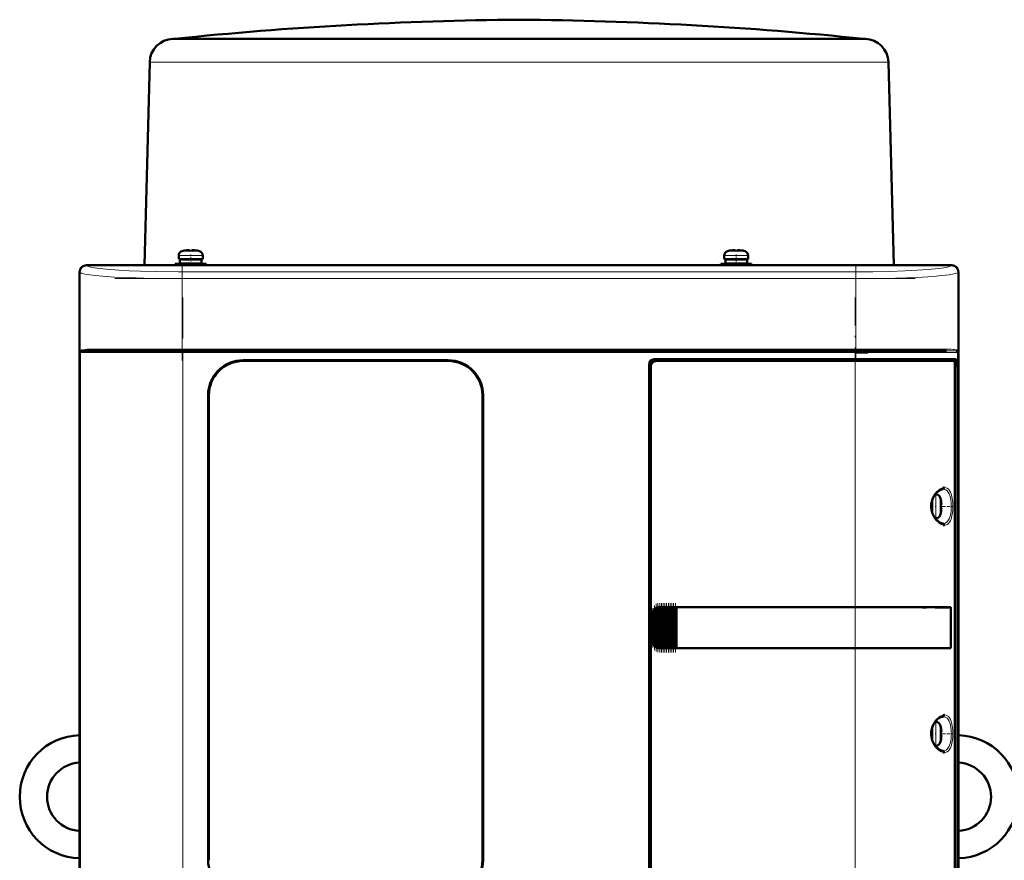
# Model space of a CAD drawing. Extents: x -1976 to 2357, y -1844 to 653.
# Tile 43 of 56: x -249 to 38, y 407 to 653. Entities that reach past the tile are written whole.
import ezdxf

# ---------------------------------------------------------------- set-up
doc = ezdxf.new("R2010")
doc.units = 0
doc.linetypes.add('DASHDOT', pattern=[18.5, 12, -3, 0.5, -3])

msp = doc.modelspace()

# ---------------------------------------------------------------- linework, layer by layer
at = {"color": 7, "lineweight": 50}
for p, q in [((-204.43, 647.42), (-204.64, 647.41)), ((-204.18, 647.44), (-204.43, 647.42)), ((-204.19, 647.41), (-185.8, 647.41)), ((-204.18, 647.44), (-103.43, 647.44)), ((-185.8, 647.41), (-178.16, 647.41)), ((-178.16, 647.41), (-114.99, 647.41)), ((-103.43, 647.44), (-55.14, 647.44)), ((-91.88, 647.41), (-21.07, 647.41)), ((-55.14, 647.44), (-2.69, 647.44)), ((-21.07, 647.41), (-15.81, 647.41)), ((-15.81, 647.41), (-2.68, 647.41)), ((-2.69, 647.44), (-2.44, 647.42)), ((-2.44, 647.42), (-2.23, 647.41)), ((-211.43, 640.6), (-212.98, 581.24)), ((4.56, 640.6), (6.11, 581.24)), ((-201.35, 585.5), (-201.36, 585.51)), ((-200.37, 585.66), (-200.2, 585.67)), ((-199.93, 585.65), (-199.93, 585.5)), ((-198.93, 585.65), (-198.93, 585.5)), ((-197.5, 585.51), (-197.51, 585.5)), ((-41.86, 585.51), (-41.85, 585.5)), ((-40.43, 585.65), (-40.43, 585.5)), ((-39.43, 585.65), (-39.43, 585.5)), ((-38.01, 585.5), (-38, 585.51)), ((-199.43, 581.67), (-203.93, 581.67)), ((-203.93, 581.24), (-203.93, 581.67)), ((-202.93, 582.97), (-202.93, 584.1)), ((-202.93, 582.97), (-199.43, 582.97)), ((-199.43, 582.87), (-202.58, 582.87)), ((-202.58, 582.87), (-202.58, 581.77)), ((-199.43, 581.77), (-202.58, 581.77)), ((-201.43, 582.87), (-201.43, 582.97)), ((-201.43, 581.67), (-201.43, 581.77)), ((-195.93, 582.97), (-199.43, 582.97)), ((-199.43, 582.87), (-196.28, 582.87)), ((-199.43, 581.77), (-196.28, 581.77)), ((-199.43, 581.67), (-194.93, 581.67)), ((-197.43, 582.87), (-197.43, 582.97)), ((-197.43, 581.67), (-197.43, 581.77)), ((-196.28, 582.87), (-196.28, 581.77)), ((-195.93, 584.1), (-195.93, 582.97)), ((-194.93, 581.67), (-194.93, 581.24)), ((-44.43, 581.67), (-39.93, 581.67)), ((-44.43, 581.67), (-44.43, 581.24)), ((-43.43, 584.1), (-43.43, 582.97)), ((-43.43, 582.97), (-39.93, 582.97)), ((-43.08, 582.87), (-39.93, 582.87)), ((-43.08, 581.77), (-43.08, 582.87)), ((-39.93, 581.77), (-43.08, 581.77)), ((-41.93, 582.97), (-41.93, 582.87)), ((-41.93, 581.77), (-41.93, 581.67)), ((-39.93, 582.97), (-36.43, 582.97)), ((-36.78, 582.87), (-39.93, 582.87)), ((-36.78, 581.77), (-39.93, 581.77)), ((-35.43, 581.67), (-39.93, 581.67)), ((-37.93, 582.97), (-37.93, 582.87)), ((-37.93, 581.77), (-37.93, 581.67)), ((-36.78, 581.77), (-36.78, 582.87)), ((-36.43, 582.97), (-36.43, 584.1)), ((-35.43, 581.24), (-35.43, 581.67)), ((-231.93, 571.45), (-231.93, 579.24)), ((-231.91, 579.22), (-231.91, 371.27)), ((-229.93, 581.24), (-224.14, 581.24)), ((23.04, 581.22), (-229.91, 581.22)), ((-224.14, 581.24), (-219.73, 581.24)), ((-224.14, 581.24), (-224.13, 581.22)), ((-219.74, 581.22), (-219.73, 581.24)), ((-219.73, 581.24), (-100.14, 581.24)), ((-100.14, 581.24), (-95.73, 581.24)), ((-100.14, 581.24), (-100.13, 581.22)), ((-95.74, 581.22), (-95.73, 581.24)), ((-95.73, 581.24), (12.86, 581.24)), ((12.86, 581.24), (17.27, 581.24)), ((12.86, 581.24), (12.87, 581.22)), ((17.26, 581.22), (17.27, 581.24)), ((17.27, 581.24), (23.07, 581.24)), ((25.04, 371.27), (25.04, 579.22)), ((25.07, 579.24), (25.07, 571.45)), ((-231.93, 567.04), (-231.93, 571.45)), ((-231.91, 571.44), (-231.93, 571.45)), ((25.07, 571.45), (25.04, 571.44)), ((25.06, 571.45), (25.06, 567.04)), ((-231.93, 567.04), (-231.91, 567.05)), ((-231.93, 479.45), (-231.93, 567.04)), ((25.04, 567.05), (25.07, 567.04)), ((25.07, 567.04), (25.07, 479.45)), ((-201.72, 556.24), (-228.39, 556.24)), ((-5.15, 556.24), (-201.72, 556.24)), ((14.95, 556.24), (-5.15, 556.24)), ((-4.97, 555.74), (-1.43, 555.74)), ((21.53, 556.24), (14.95, 556.24)), ((24.62, 556.25), (24.68, 556.22)), ((24.73, 555.97), (24.68, 555.99)), ((24.73, 555.96), (24.69, 555.99)), ((-184.13, 553.44), (-124.13, 553.44)), ((-124.13, 553.24), (-184.13, 553.24)), ((-63.93, 553.74), (-5.15, 553.74)), ((-5.15, 553.24), (-63.44, 553.24)), ((24.34, 553.74), (-5.15, 553.74)), ((-5.15, 553.24), (23.78, 553.24)), ((24.04, 553.24), (23.79, 553.24)), ((24.04, 553.24), (23.86, 553.2)), ((24.04, 553.74), (24.04, 553.24)), ((24.34, 551.44), (24.34, 553.74)), ((-65.43, 398.24), (-65.43, 552.24)), ((-64.93, 551.75), (-64.93, 398.74)), ((24.02, 398.21), (24.02, 552.27)), ((24.02, 551.44), (24.34, 551.44)), ((24.02, 551.41), (24.14, 551.41)), ((24.34, 551.44), (24.14, 551.41)), ((24.14, 551.41), (24.14, 399.08)), ((-194.33, 407.24), (-194.33, 543.24)), ((-194.13, 543.24), (-194.13, 407.24)), ((-114.13, 407.24), (-114.13, 543.24)), ((-113.93, 543.24), (-113.93, 407.24)), ((17.33, 510.74), (17.33, 512.53)), ((18.25, 514.24), (18.46, 514.24)), ((19.86, 512.67), (19.88, 512.67)), ((17.23, 510.74), (17.23, 512.2)), ((17.23, 510.74), (17.23, 509.28)), ((17.33, 510.74), (17.33, 508.96)), ((20.01, 511.24), (19.86, 511.24)), ((20.01, 510.24), (19.86, 510.24)), ((18.46, 507.24), (18.25, 507.24)), ((19.88, 508.81), (19.86, 508.82)), ((-63.55, 469.62), (-63.55, 480.87)), ((-63.41, 480.95), (-63.26, 481.03)), ((-63.04, 469.36), (-63.04, 481.13)), ((-62.9, 481.17), (-62.75, 481.21)), ((-62.53, 469.25), (-62.53, 481.24)), ((-62.53, 481.24), (-62.39, 481.24)), ((-62.36, 481.24), (-62.43, 481.24)), ((-62.36, 481.24), (-62.39, 481.24)), ((-62.36, 481.24), (-62.24, 481.24)), ((-62.02, 481.24), (-62.24, 481.24)), ((-62.02, 469.24), (-62.02, 481.24)), ((-61.88, 481.24), (-62.02, 481.24)), ((-61.88, 481.24), (-61.81, 481.24)), ((-61.81, 481.24), (-61.73, 481.24)), ((-61.51, 481.24), (-61.73, 481.24)), ((-61.51, 469.24), (-61.51, 481.24)), ((-61.37, 481.24), (-61.51, 481.24)), ((-61.37, 481.24), (-61.3, 481.24)), ((-61.3, 481.24), (-61.22, 481.24)), ((-61, 481.24), (-61.22, 481.24)), ((-61, 469.24), (-61, 481.24)), ((-60.86, 481.24), (-61, 481.24)), ((-60.86, 481.24), (-60.79, 481.24)), ((-60.79, 481.24), (-60.71, 481.24)), ((-60.49, 481.24), (-60.71, 481.24)), ((-60.49, 469.24), (-60.49, 481.24)), ((-60.35, 481.24), (-60.49, 481.24)), ((-60.35, 481.24), (-60.28, 481.24)), ((-60.28, 481.24), (-60.2, 481.24)), ((-59.98, 481.24), (-60.2, 481.24)), ((-59.98, 469.24), (-59.98, 481.24)), ((-59.84, 481.24), (-59.98, 481.24)), ((-59.84, 481.24), (-59.77, 481.24)), ((-59.77, 481.24), (-59.69, 481.24)), ((-59.47, 481.24), (-59.69, 481.24)), ((-59.47, 469.24), (-59.47, 481.24)), ((-59.33, 481.24), (-59.47, 481.24)), ((-59.33, 481.24), (-59.26, 481.24)), ((-59.26, 481.24), (-59.18, 481.24)), ((-58.96, 481.24), (-59.18, 481.24)), ((-58.96, 469.24), (-58.96, 481.24)), ((-58.82, 481.24), (-58.96, 481.24)), ((-58.82, 481.24), (-58.75, 481.24)), ((-58.75, 481.24), (-58.67, 481.24)), ((-58.45, 481.24), (-58.67, 481.24)), ((-58.45, 469.24), (-58.45, 481.24)), ((-58.31, 481.24), (-58.45, 481.24)), ((-58.31, 481.24), (-58.24, 481.24)), ((-58.24, 481.24), (-58.16, 481.24)), ((-57.94, 481.24), (-58.16, 481.24)), ((-57.94, 469.24), (-57.94, 481.24)), ((-57.81, 481.24), (-57.94, 481.24)), ((-57.81, 481.24), (-57.73, 481.24)), ((-57.73, 481.24), (-57.65, 481.24)), ((-57.48, 481.24), (-57.65, 481.24)), ((-57.48, 481.24), (-57.48, 469.24)), ((-57.43, 481.24), (-57.48, 481.24)), ((-57.43, 481.24), (-5.15, 481.24)), ((-57.41, 481.22), (-57.43, 481.24)), ((-57.41, 481.22), (-5.15, 481.22)), ((-57.41, 469.27), (-57.41, 481.22)), ((-57.41, 481.22), (-5.15, 481.22)), ((22.83, 481.24), (-5.15, 481.24)), ((-3.39, 481.22), (-5.1, 481.22)), ((-2.47, 481.22), (-3.06, 481.22)), ((-2.4, 481.22), (-2.47, 481.22)), ((0.59, 481.22), (0.51, 481.22)), ((6.37, 481.22), (0.59, 481.22)), ((22.83, 481.24), (22.53, 481.18)), ((22.79, 469.31), (22.79, 481.17)), ((22.83, 481.24), (22.83, 469.24)), ((-231.93, 475.04), (-231.93, 479.45)), ((-231.91, 479.44), (-231.93, 479.45)), ((-64.43, 471.24), (-64.43, 479.24)), ((-64.06, 470.15), (-64.06, 480.34)), ((-63.92, 480.51), (-63.77, 480.67)), ((25.07, 479.45), (25.04, 479.44)), ((25.06, 479.45), (25.06, 475.04)), ((-231.93, 475.04), (-231.91, 475.05)), ((-231.93, 383.45), (-231.93, 475.04)), ((25.04, 475.05), (25.07, 475.04)), ((25.07, 475.04), (25.07, 383.45)), ((-63.77, 469.82), (-63.92, 469.98)), ((-63.26, 469.45), (-63.41, 469.54)), ((-62.75, 469.28), (-62.9, 469.32)), ((-57.43, 469.24), (-57.41, 469.27)), ((-57.41, 469.27), (-5.15, 469.27)), ((-2.64, 469.27), (-2.47, 469.27)), ((0.29, 469.27), (0.59, 469.27)), ((0.59, 469.27), (1.32, 469.27)), ((3.48, 469.27), (6.37, 469.27)), ((6.37, 469.27), (6.69, 469.27)), ((22.83, 469.24), (22.53, 469.31)), ((-62.39, 469.24), (-62.53, 469.25)), ((-62.36, 469.24), (-62.43, 469.24)), ((-62.39, 469.24), (-62.36, 469.24)), ((-62.36, 469.24), (-62.24, 469.24)), ((-62.02, 469.24), (-62.24, 469.24)), ((-61.88, 469.24), (-62.02, 469.24)), ((-61.88, 469.24), (-61.81, 469.24)), ((-61.81, 469.24), (-61.73, 469.24)), ((-61.51, 469.24), (-61.73, 469.24)), ((-61.37, 469.24), (-61.51, 469.24)), ((-61.37, 469.24), (-61.3, 469.24)), ((-61.3, 469.24), (-61.22, 469.24)), ((-61, 469.24), (-61.22, 469.24)), ((-60.86, 469.24), (-61, 469.24)), ((-60.86, 469.24), (-60.79, 469.24)), ((-60.79, 469.24), (-60.71, 469.24)), ((-60.49, 469.24), (-60.71, 469.24)), ((-60.35, 469.24), (-60.49, 469.24)), ((-60.35, 469.24), (-60.28, 469.24)), ((-60.28, 469.24), (-60.2, 469.24)), ((-59.98, 469.24), (-60.2, 469.24)), ((-59.84, 469.24), (-59.98, 469.24)), ((-59.84, 469.24), (-59.77, 469.24)), ((-59.77, 469.24), (-59.69, 469.24)), ((-59.47, 469.24), (-59.69, 469.24)), ((-59.33, 469.24), (-59.47, 469.24)), ((-59.33, 469.24), (-59.26, 469.24)), ((-59.26, 469.24), (-59.18, 469.24)), ((-58.96, 469.24), (-59.18, 469.24)), ((-58.82, 469.24), (-58.96, 469.24)), ((-58.82, 469.24), (-58.75, 469.24)), ((-58.75, 469.24), (-58.67, 469.24)), ((-58.45, 469.24), (-58.67, 469.24)), ((-58.31, 469.24), (-58.45, 469.24)), ((-58.31, 469.24), (-58.24, 469.24)), ((-58.24, 469.24), (-58.16, 469.24)), ((-57.94, 469.24), (-58.16, 469.24)), ((-57.81, 469.24), (-57.94, 469.24)), ((-57.81, 469.24), (-57.73, 469.24)), ((-57.73, 469.24), (-57.65, 469.24)), ((-57.48, 469.24), (-57.65, 469.24)), ((-57.48, 469.24), (-57.43, 469.24)), ((-5.15, 469.24), (-57.43, 469.24)), ((22.83, 469.24), (-5.15, 469.24)), ((18.25, 447.74), (18.46, 447.74)), ((17.23, 444.24), (17.23, 445.7)), ((17.23, 444.24), (17.23, 442.78)), ((17.33, 446.03), (17.33, 444.24)), ((17.33, 442.46), (17.33, 444.24)), ((19.86, 446.17), (19.88, 446.17)), ((20.01, 444.74), (19.86, 444.74)), ((20.01, 443.74), (19.86, 443.74)), ((18.46, 440.74), (18.25, 440.74)), ((19.88, 442.31), (19.86, 442.32))]:
    msp.add_line(p, q, dxfattribs=at)
at = {"color": 7, "lineweight": 18}
for p, q in [((-204.19, 647.41), (-204.64, 647.41)), ((-93.6, 647.42), (-204.43, 647.42)), ((-55.01, 647.42), (-93.6, 647.42)), ((-91.88, 647.41), (-93.56, 647.41)), ((-2.44, 647.42), (-55.01, 647.42)), ((-2.23, 647.41), (-2.68, 647.41)), ((-211.18, 640.59), (-190.74, 640.59)), ((-190.74, 640.59), (-115.29, 640.59)), ((-91.58, 640.59), (-16.13, 640.59)), ((-16.13, 640.59), (4.31, 640.59)), ((-202, 585.35), (-199.45, 585.35)), ((-199.45, 585.35), (-199.43, 585.35)), ((-199.43, 585.35), (-196.86, 585.35)), ((-39.93, 585.35), (-42.5, 585.35)), ((-39.91, 585.35), (-39.93, 585.35)), ((-37.36, 585.35), (-39.91, 585.35)), ((-199.46, 584.1), (-202.93, 584.1)), ((-199.46, 584.1), (-199.43, 584.1)), ((-199.43, 584.1), (-195.93, 584.1)), ((-39.93, 584.1), (-43.43, 584.1)), ((-39.9, 584.1), (-39.93, 584.1)), ((-36.43, 584.1), (-39.9, 584.1)), ((-231.82, 579.14), (-231.91, 579.22)), ((-231.82, 579.14), (-231.82, 555.74)), ((-229.91, 581.22), (-229.83, 581.13)), ((-4.97, 579.31), (-201.9, 579.31)), ((-201.9, 577.32), (-201.9, 579.31)), ((-4.97, 579.31), (-4.97, 577.32)), ((22.96, 581.13), (23.04, 581.22)), ((25.04, 579.22), (24.95, 579.14)), ((24.95, 555.74), (24.95, 579.14)), ((-201.9, 556.74), (-201.9, 577.32)), ((-4.97, 577.32), (-201.9, 577.32)), ((-4.97, 577.32), (-4.97, 556.74)), ((-231.82, 555.74), (-231.65, 555.74)), ((-231.65, 394.74), (-231.65, 555.74)), ((-231.65, 555.74), (-201.72, 555.74)), ((-231.55, 555.99), (-231.6, 555.97)), ((-201.9, 556.74), (-227.96, 556.74)), ((-201.9, 556.74), (-4.97, 556.74)), ((-201.9, 556.74), (-201.9, 556.24)), ((-201.72, 556.24), (-201.72, 555.74)), ((-5.15, 555.74), (-201.72, 555.74)), ((-201.72, 555.74), (-201.72, 394.74)), ((-5.15, 556.24), (-5.15, 555.74)), ((-5.15, 553.74), (-5.15, 555.74)), ((-5.15, 555.74), (15.29, 555.74)), ((15.47, 556.74), (-4.97, 556.74)), ((-4.97, 556.24), (-4.97, 556.74)), ((15.29, 555.74), (24.78, 555.74)), ((21.09, 556.74), (15.47, 556.74)), ((24.95, 555.74), (24.78, 555.74)), ((24.78, 394.74), (24.78, 555.74)), ((-5.15, 553.24), (-5.15, 553.74)), ((-5.15, 481.24), (-5.15, 553.24)), ((-119.93, 552.53), (-119.93, 552.54)), ((18.46, 514.24), (18.46, 510.78)), ((19.71, 513.32), (19.71, 510.77)), ((18.46, 510.78), (18.46, 510.74)), ((18.46, 507.24), (18.46, 510.74)), ((19.71, 510.77), (19.71, 510.74)), ((19.71, 510.74), (19.71, 508.17)), ((-63.41, 469.54), (-63.41, 480.95)), ((-63.26, 481.03), (-63.26, 469.45)), ((-62.9, 469.32), (-62.9, 481.17)), ((-62.75, 481.21), (-62.75, 469.28)), ((-62.39, 481.24), (-62.39, 469.24)), ((-62.24, 469.24), (-62.24, 481.24)), ((-61.88, 481.24), (-61.88, 469.24)), ((-61.73, 481.24), (-61.73, 469.24)), ((-61.37, 481.24), (-61.37, 469.24)), ((-61.22, 481.24), (-61.22, 469.24)), ((-60.86, 481.24), (-60.86, 469.24)), ((-60.71, 481.24), (-60.71, 469.24)), ((-60.35, 481.24), (-60.35, 469.24)), ((-60.2, 469.24), (-60.2, 481.24)), ((-59.84, 481.24), (-59.84, 469.24)), ((-59.69, 481.24), (-59.69, 469.24)), ((-59.33, 481.24), (-59.33, 469.24)), ((-59.18, 481.24), (-59.18, 469.24)), ((-58.82, 481.24), (-58.82, 469.24)), ((-58.67, 469.24), (-58.67, 481.24)), ((-58.31, 481.24), (-58.31, 469.24)), ((-58.16, 481.24), (-58.16, 469.24)), ((-57.81, 469.24), (-57.81, 481.24)), ((-57.65, 481.24), (-57.65, 469.24)), ((-5.15, 481.22), (-5.15, 481.24)), ((-5.15, 481.22), (-5.15, 469.27)), ((-64.43, 479.24), (-64.38, 479.24)), ((-64.38, 479.24), (-64.38, 471.24)), ((-64.21, 470.45), (-64.21, 480.04)), ((-63.92, 480.51), (-63.92, 469.98)), ((-63.77, 469.82), (-63.77, 480.67)), ((-64.38, 471.24), (-64.43, 471.24)), ((-5.15, 469.24), (-5.15, 469.27)), ((-5.15, 397.24), (-5.15, 469.24)), ((18.46, 447.74), (18.46, 444.28)), ((19.71, 446.82), (19.71, 444.27)), ((18.46, 444.28), (18.46, 444.24)), ((18.46, 440.74), (18.46, 444.24)), ((19.71, 444.27), (19.71, 444.24)), ((19.71, 444.24), (19.71, 441.67))]:
    msp.add_line(p, q, dxfattribs=at)
at = {"color": 7, "linetype": 'DASHDOT', "lineweight": 18, "ltscale": 0.000839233}
msp.add_line((-103.43, 647.44), (-103.43, 647.41), dxfattribs=at)
at = {"color": 7, "linetype": 'DASHDOT', "lineweight": 18, "ltscale": 0.000942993}
msp.add_line((-200.43, 585.65), (-200.43, 585.69), dxfattribs=at)
at = {"color": 7, "linetype": 'DASHDOT', "lineweight": 18, "ltscale": 0.000744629}
msp.add_line((-198.43, 585.65), (-198.43, 585.68), dxfattribs=at)
at = {"color": 7, "linetype": 'DASHDOT', "lineweight": 18, "ltscale": 0.000762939}
msp.add_line((-40.93, 585.68), (-40.93, 585.65), dxfattribs=at)
at = {"color": 7, "linetype": 'DASHDOT', "lineweight": 18, "ltscale": 0.000958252}
msp.add_line((-38.93, 585.69), (-38.93, 585.65), dxfattribs=at)
at = {"color": 7, "linetype": 'DASHDOT', "lineweight": 18, "ltscale": 0.085724}
msp.add_line((-199.43, 580.96), (-199.43, 584.39), dxfattribs=at)
at = {"color": 7, "linetype": 'DASHDOT', "lineweight": 18, "ltscale": 0.072885}
msp.add_line((-39.93, 581.43), (-39.93, 584.34), dxfattribs=at)
at = {"color": 7, "linetype": 'DASHDOT', "lineweight": 18}
for p, q in [((-201.9, 581.48), (-201.9, 553.4)), ((-4.97, 581.48), (-4.97, 553.4)), ((-221.59, 577.32), (14.72, 577.32)), ((-201.72, 571.84), (-201.72, 378.64)), ((-5.15, 378.64), (-5.15, 571.84)), ((14.72, 556.74), (-221.59, 556.74)), ((14.51, 555.74), (-221.38, 555.74))]:
    msp.add_line(p, q, dxfattribs=at)
at = {"color": 7, "linetype": 'DASHDOT', "lineweight": 18, "ltscale": 0.000366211}
msp.add_line((-119.93, 552.53), (-119.93, 552.54), dxfattribs=at)
at = {"color": 7, "linetype": 'DASHDOT', "lineweight": 18, "ltscale": 0.008935}
for p, q in [((17.01, 510.74), (17.36, 510.74)), ((17.01, 444.24), (17.36, 444.24))]:
    msp.add_line(p, q, dxfattribs=at)
at = {"color": 7, "linetype": 'DASHDOT', "lineweight": 18, "ltscale": 0.006442}
for p, q in [((18.49, 510.74), (18.23, 510.74)), ((18.49, 444.24), (18.23, 444.24))]:
    msp.add_line(p, q, dxfattribs=at)
at = {"color": 7, "linetype": 'DASHDOT', "lineweight": 18, "ltscale": 0.00094223}
for p, q in [((20.01, 511.74), (20.05, 511.74)), ((20.01, 445.24), (20.05, 445.24))]:
    msp.add_line(p, q, dxfattribs=at)
at = {"color": 7, "linetype": 'DASHDOT', "lineweight": 18, "ltscale": 0.000793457}
for p, q in [((20.01, 509.74), (20.04, 509.74)), ((20.01, 443.24), (20.04, 443.24))]:
    msp.add_line(p, q, dxfattribs=at)
at = {"color": 7, "linetype": 'DASHDOT', "lineweight": 18, "ltscale": 0.072147}
for p, q in [((20.3, 510.74), (23.19, 510.74)), ((20.3, 444.24), (23.19, 444.24))]:
    msp.add_line(p, q, dxfattribs=at)
at = {"color": 7, "linetype": 'DASHDOT', "lineweight": 18, "ltscale": 0.287631}
msp.add_line((-64.28, 469.49), (-64.28, 481), dxfattribs=at)
at = {"color": 7, "linetype": 'DASHDOT', "lineweight": 18, "ltscale": 0.325664}
msp.add_line((-63.84, 468.73), (-63.84, 481.76), dxfattribs=at)
at = {"color": 7, "linetype": 'DASHDOT', "lineweight": 18, "ltscale": 0.347389}
msp.add_line((-63.33, 468.3), (-63.33, 482.19), dxfattribs=at)
at = {"color": 7, "linetype": 'DASHDOT', "lineweight": 18, "ltscale": 0.357764}
msp.add_line((-62.82, 468.09), (-62.82, 482.4), dxfattribs=at)
at = {"color": 7, "linetype": 'DASHDOT', "lineweight": 18, "ltscale": 0.359999}
for p, q in [((-62.31, 468.04), (-62.31, 482.44)), ((-61.8, 468.04), (-61.8, 482.44)), ((-61.29, 468.04), (-61.29, 482.44)), ((-60.78, 468.04), (-60.78, 482.44)), ((-60.27, 468.04), (-60.27, 482.44)), ((-59.76, 468.04), (-59.76, 482.44)), ((-59.25, 468.04), (-59.25, 482.44)), ((-58.74, 468.04), (-58.74, 482.44)), ((-58.23, 468.04), (-58.23, 482.44)), ((-57.73, 468.04), (-57.73, 482.44))]:
    msp.add_line(p, q, dxfattribs=at)
at = {"color": 7, "lineweight": 18}
for points in [[(-91.58, 640.59), (-103.44, 640.6), (-115.29, 640.59)], [(-201.9, 577.32), (-206.39, 577.34), (-210.81, 577.4), (-217.68, 577.61), (-221.68, 577.8), (-225.23, 578.04), (-227.24, 578.23), (-228.95, 578.43), (-229.94, 578.58), (-230.74, 578.74), (-231.24, 578.87), (-231.6, 579), (-231.82, 579.14)], [(-229.83, 581.13), (-229.54, 580.96), (-229.18, 580.83), (-228.68, 580.7), (-227.6, 580.49), (-226.15, 580.29), (-224.02, 580.07), (-220.49, 579.81), (-217.45, 579.64), (-214.13, 579.51), (-209.37, 579.38), (-203.14, 579.31), (-201.9, 579.31)], [(-4.97, 579.31), (0.03, 579.34), (4.92, 579.44), (9.49, 579.59), (14.55, 579.87), (17.15, 580.07), (19.28, 580.29), (20.74, 580.49), (21.82, 580.7), (22.32, 580.83), (22.67, 580.96), (22.96, 581.13)], [(24.95, 579.14), (24.78, 579.03), (24.52, 578.91), (24.15, 578.81), (23.34, 578.63), (22.29, 578.46), (20.18, 578.21), (17.61, 577.99), (12.95, 577.7), (6.68, 577.47), (2.48, 577.38), (-4.97, 577.32)], [(-230.38, 556.62), (-229.69, 556.69), (-228.88, 556.73), (-227.96, 556.74)], [(21.09, 556.74), (22.01, 556.73), (22.82, 556.69), (23.52, 556.62)], [(24.68, 555.99), (24.47, 556.08), (24.29, 556.12), (23.86, 556.17), (22.45, 556.24), (21.53, 556.24)], [(18.52, 514.88), (19.07, 515.41), (19.7, 515.86), (20.27, 516.12), (20.62, 516.21)], [(20.54, 515.74), (20.98, 515.69), (21.38, 515.53), (21.73, 515.26), (22.05, 514.89), (22.33, 514.39)], [(20.98, 516.24), (21.39, 516.19), (21.78, 516.03), (22.14, 515.76), (22.46, 515.38), (22.74, 514.87)], [(18.52, 506.61), (18.07, 507.16), (17.7, 507.76), (17.49, 508.17), (17.16, 509.01), (16.97, 509.87), (16.9, 510.75), (16.97, 511.63), (17.1, 512.28), (17.31, 512.92), (17.71, 513.75), (17.95, 514.15), (18.52, 514.88)], [(22.33, 514.39), (22.61, 513.61), (22.8, 512.72), (22.91, 511.78), (22.95, 510.74)], [(22.74, 514.87), (22.9, 514.47), (23.04, 514.03), (23.25, 513.05), (23.38, 511.92), (23.42, 510.74)], [(22.95, 510.74), (22.88, 509.42), (22.77, 508.58), (22.61, 507.89), (22.44, 507.37), (22.33, 507.1)], [(23.42, 510.74), (23.38, 509.57), (23.25, 508.44), (23.04, 507.46), (22.91, 507.02), (22.74, 506.62)], [(22.33, 507.1), (22.16, 506.78), (21.98, 506.5), (21.77, 506.26), (21.55, 506.07), (21.17, 505.86), (20.76, 505.76), (20.54, 505.74)], [(20.62, 505.28), (20.03, 505.46), (19.48, 505.77), (19.07, 506.08), (18.52, 506.61)], [(22.74, 506.62), (22.47, 506.11), (22.14, 505.72), (21.77, 505.45), (21.48, 505.32), (21.18, 505.26), (20.98, 505.24)], [(18.52, 448.38), (19.07, 448.91), (19.7, 449.36), (20.27, 449.62), (20.62, 449.71)], [(20.54, 449.24), (20.98, 449.19), (21.38, 449.03), (21.73, 448.76), (22.05, 448.39), (22.33, 447.89)], [(20.98, 449.74), (21.39, 449.69), (21.78, 449.53), (22.14, 449.26), (22.46, 448.88), (22.74, 448.37)], [(18.52, 440.11), (18.07, 440.66), (17.7, 441.26), (17.49, 441.67), (17.16, 442.51), (16.97, 443.37), (16.9, 444.25), (16.97, 445.13), (17.1, 445.78), (17.31, 446.42), (17.71, 447.25), (17.95, 447.65), (18.52, 448.38)], [(22.33, 447.89), (22.61, 447.11), (22.8, 446.22), (22.91, 445.28), (22.95, 444.24)], [(22.74, 448.37), (22.9, 447.97), (23.04, 447.53), (23.25, 446.55), (23.38, 445.42), (23.42, 444.24)], [(22.95, 444.24), (22.88, 442.92), (22.77, 442.08), (22.61, 441.39), (22.44, 440.87), (22.33, 440.6)], [(23.42, 444.24), (23.38, 443.07), (23.25, 441.94), (23.04, 440.96), (22.91, 440.52), (22.74, 440.12)], [(22.33, 440.6), (22.16, 440.28), (21.98, 440), (21.77, 439.76), (21.55, 439.57), (21.17, 439.36), (20.76, 439.26), (20.54, 439.24)], [(20.62, 438.78), (20.03, 438.96), (19.48, 439.27), (19.07, 439.58), (18.52, 440.11)], [(22.74, 440.12), (22.47, 439.61), (22.14, 439.22), (21.77, 438.95), (21.48, 438.82), (21.18, 438.76), (20.98, 438.74)]]:
    msp.add_lwpolyline(points, dxfattribs=at)
at = {"color": 7, "lineweight": 50}
for points in [[(-200.43, 585.65), (-200.1, 585.68), (-199.98, 585.67), (-199.95, 585.66), (-199.94, 585.66), (-199.93, 585.66), (-199.93, 585.66), (-199.93, 585.65)], [(-199.98, 585.67), (-199.94, 585.66), (-199.93, 585.66), (-199.93, 585.66), (-199.93, 585.65), (-199.93, 585.65)], [(-198.43, 585.65), (-198.62, 585.67), (-198.86, 585.67), (-198.91, 585.66), (-198.92, 585.66), (-198.93, 585.66), (-198.93, 585.65), (-198.93, 585.65)], [(-40.93, 585.65), (-40.74, 585.67), (-40.5, 585.67), (-40.45, 585.66), (-40.44, 585.66), (-40.43, 585.66), (-40.43, 585.65), (-40.43, 585.65)], [(-40.48, 585.67), (-40.45, 585.66), (-40.44, 585.66), (-40.43, 585.66), (-40.43, 585.65)], [(-38.93, 585.65), (-39.26, 585.68), (-39.38, 585.67), (-39.41, 585.66), (-39.42, 585.66), (-39.43, 585.66), (-39.43, 585.66), (-39.43, 585.65)], [(-228.39, 556.24), (-229.46, 556.23), (-230.34, 556.2), (-231.01, 556.14), (-231.41, 556.06), (-231.55, 555.99)], [(-194.33, 543.24), (-194.26, 544.41), (-194.06, 545.56), (-193.72, 546.69), (-193.27, 547.76), (-192.96, 548.33), (-192.63, 548.88), (-192.12, 549.58), (-191.56, 550.24), (-190.95, 550.84), (-190.02, 551.57), (-189.02, 552.18), (-187.96, 552.69), (-186.85, 553.07), (-185.95, 553.27), (-185.05, 553.4), (-184.13, 553.44)], [(-113.93, 543.24), (-114, 544.41), (-114.21, 545.56), (-114.55, 546.69), (-115, 547.76), (-115.31, 548.33), (-115.64, 548.88), (-116.15, 549.58), (-116.71, 550.24), (-117.32, 550.84), (-118.25, 551.57), (-119.25, 552.18), (-120.31, 552.69), (-121.42, 553.07), (-122.32, 553.27), (-123.22, 553.4), (-124.13, 553.44)], [(24.02, 552.27), (24, 552.72), (23.93, 553.07), (23.87, 553.18), (23.84, 553.22), (23.79, 553.24), (23.78, 553.24)], [(18.18, 514.16), (18.74, 514.8), (19.3, 515.27), (19.85, 515.58), (20.29, 515.72), (20.54, 515.74)], [(20.62, 516.21), (20.87, 516.24), (20.98, 516.24)], [(18.18, 507.33), (17.73, 508.04), (17.36, 508.87), (17.15, 509.62), (17.04, 510.54), (17.07, 511.35), (17.23, 512.17), (17.53, 513.03), (17.99, 513.88), (18.18, 514.16)], [(20.01, 511.74), (20.04, 511.41), (20.03, 511.3), (20.03, 511.26), (20.02, 511.25), (20.02, 511.25), (20.02, 511.24), (20.01, 511.24)], [(20.04, 511.46), (20.03, 511.28), (20.03, 511.26), (20.02, 511.25), (20.02, 511.25), (20.02, 511.24), (20.01, 511.24)], [(20.04, 510.03), (20.04, 510.18), (20.03, 510.22), (20.02, 510.24), (20.02, 510.24), (20.02, 510.24), (20.01, 510.24)], [(20.01, 509.74), (20.03, 509.94), (20.04, 510.18), (20.03, 510.23), (20.02, 510.24), (20.02, 510.24), (20.02, 510.24), (20.01, 510.24)], [(20.54, 505.74), (20.11, 505.81), (19.63, 506.01), (19.07, 506.39), (18.52, 506.92), (18.18, 507.33)], [(20.98, 505.24), (20.66, 505.27), (20.62, 505.28)], [(22.79, 481.17), (18.2, 481.2), (-5.15, 481.22)], [(-5.15, 469.27), (17.28, 469.28), (22.79, 469.31)], [(18.18, 447.66), (18.74, 448.3), (19.3, 448.77), (19.85, 449.08), (20.29, 449.22), (20.54, 449.24)], [(20.62, 449.71), (20.87, 449.74), (20.98, 449.74)], [(18.18, 440.83), (17.73, 441.54), (17.36, 442.37), (17.15, 443.12), (17.04, 444.04), (17.07, 444.85), (17.23, 445.67), (17.53, 446.53), (17.99, 447.38), (18.18, 447.66)], [(20.01, 445.24), (20.04, 444.91), (20.03, 444.8), (20.03, 444.76), (20.02, 444.75), (20.02, 444.75), (20.02, 444.74), (20.01, 444.74)], [(20.04, 444.96), (20.03, 444.78), (20.03, 444.76), (20.02, 444.75), (20.02, 444.75), (20.02, 444.74), (20.01, 444.74)], [(20.04, 443.53), (20.04, 443.68), (20.03, 443.72), (20.02, 443.74), (20.02, 443.74), (20.02, 443.74), (20.01, 443.74)], [(20.01, 443.24), (20.03, 443.44), (20.04, 443.68), (20.03, 443.73), (20.02, 443.74), (20.02, 443.74), (20.02, 443.74), (20.01, 443.74)], [(20.54, 439.24), (20.11, 439.31), (19.63, 439.51), (19.07, 439.89), (18.52, 440.42), (18.18, 440.83)], [(20.98, 438.74), (20.66, 438.77), (20.62, 438.78)], [(-184.13, 397.04), (-185.3, 397.11), (-186.46, 397.32), (-187.58, 397.65), (-188.65, 398.11), (-189.22, 398.42), (-189.77, 398.75), (-190.47, 399.26), (-191.13, 399.82), (-191.73, 400.43), (-192.46, 401.36), (-193.08, 402.36), (-193.58, 403.42), (-193.96, 404.53), (-194.17, 405.42), (-194.29, 406.33), (-194.33, 407.24)], [(-113.93, 407.24), (-114, 406.08), (-114.21, 404.92), (-114.55, 403.8), (-115, 402.72), (-115.31, 402.15), (-115.64, 401.6), (-116.15, 400.9), (-116.71, 400.25), (-117.32, 399.65), (-118.25, 398.92), (-119.25, 398.3), (-120.31, 397.8), (-121.42, 397.42), (-122.32, 397.21), (-123.22, 397.09), (-124.13, 397.04)]]:
    msp.add_lwpolyline(points, dxfattribs=at)
for centre, radius, start, end in [((-95.26, -402.81), 1055.88, 90.44367, 95.92084), ((-111.61, -402.81), 1055.88, 84.07916, 89.55633), ((-204.43, 640.41), 7, 91.6966, 178.5003), ((-2.44, 640.41), 7, 1.4997, 88.3034), ((-201.63, 584.1), 1.3, 106.6015, 180), ((-199.43, 576.72), 9, 102.3778, 106.6015), ((-199.43, 576.72), 8.99, 96.3893, 102.3497), ((-199.43, 576.72), 8.99, 96.3893, 102.3497), ((-199.43, 575.61), 9.9, 87.106, 92.8938), ((-199.43, 575.61), 9.9, 87.1058, 92.8956), ((-198.87, 581.87), 3.8, 83.4188, 87.715), ((-199.43, 576.72), 8.99, 77.6508, 83.6103), ((-199.43, 576.72), 8.99, 77.6503, 83.6107), ((-199.43, 576.72), 9, 73.3984, 77.6222), ((-197.23, 584.1), 1.3, 0, 73.3984), ((-42.13, 584.1), 1.3, 106.6015, 180), ((-39.93, 576.72), 9, 102.3778, 106.6015), ((-39.93, 576.72), 8.99, 96.3893, 102.3497), ((-39.93, 576.72), 8.99, 96.3897, 102.3492), ((-40.49, 581.87), 3.8, 92.2845, 96.5812), ((-39.93, 575.61), 9.9, 87.1058, 92.8956), ((-39.93, 575.61), 9.9, 87.106, 92.8938), ((-39.39, 581.64), 4.04, 83.5189, 86.8257), ((-39.93, 576.72), 8.99, 77.6503, 83.6107), ((-39.93, 576.72), 8.99, 77.6503, 83.6107), ((-39.93, 576.72), 9, 73.3984, 77.6222), ((-37.73, 584.1), 1.3, 0, 73.3984), ((-229.93, 579.24), 2, 90.0019, 179.9981), ((-231.98, 556.24), 0.492, 330.2782, 0.6469), ((-230.78, 555.38), 1.12, 108.2603, 129.6068), ((23.9, 555.36), 1.14, 50.524, 71.3952), ((25.11, 556.24), 0.491, 178.4725, 210.1378), ((24.5, 556.06), 0.22, 34.3264, 55.7856), ((25.11, 556.23), 0.49, 178.9383, 209.4129), ((25.17, 556.18), 0.489, 174.524, 206.2763), ((25.17, 556.17), 0.485, 178.4725, 205.4495), ((-184.13, 543.24), 10.2, 89.9997, 180.0003), ((-184.13, 543.24), 10, 90, 180), ((-124.13, 543.24), 10.2, 359.9997, 90.0003), ((-124.13, 543.24), 10, 0, 90), ((-63.93, 552.24), 1.5, 90, 180), ((18.46, 512.94), 1.3, 16.6015, 90), ((11.08, 510.74), 9, 12.3778, 16.6016), ((11.08, 510.74), 8.99, 6.3893, 12.3497), ((11.08, 510.74), 8.99, 6.3893, 12.3497), ((9.97, 510.74), 9.9, 357.106, 2.8938), ((9.98, 510.74), 9.9, 357.1058, 2.8956), ((11.08, 510.74), 8.99, 347.6508, 353.6103), ((11.08, 510.74), 8.99, 347.6503, 353.6107), ((18.46, 508.54), 1.3, 270, 343.3985), ((11.08, 510.74), 9, 343.3984, 347.6222), ((-62.39, 479.38), 1.89, 127.9225, 136.7729), ((-62.31, 478.88), 2.35, 118.0492, 122.0459), ((-62.42, 479.48), 1.77, 110.7187, 118.3943), ((-62.3, 478.69), 2.55, 103.6061, 106.9099), ((-62.39, 479.53), 1.71, 94.6829, 101.9834), ((3.95, -7129.26), 7610.48, 89.911285, 89.981827), ((-62.27, 479.2), 2.11, 167.8164, 178.6977), ((-61.99, 479.13), 2.4, 157.7787, 167.7127), ((-62.3, 479.28), 2.06, 148.9704, 158.2673), ((-62.43, 479.12), 2.04, 136.9534, 143.1617), ((-62.3, 471.29), 2.09, 181.2162, 192.2147), ((-61.91, 471.39), 2.48, 192.5876, 202.176), ((-62.3, 471.21), 2.06, 201.7327, 211.0296), ((-62.43, 471.37), 2.04, 216.8383, 223.0466), ((-62.39, 471.11), 1.89, 223.2271, 232.0775), ((-62.31, 471.61), 2.35, 237.9541, 241.9508), ((-62.42, 471.01), 1.77, 241.6057, 249.2813), ((-62.3, 471.79), 2.55, 253.0901, 256.3939), ((-62.39, 470.96), 1.71, 258.0166, 265.3171), ((18.46, 446.44), 1.3, 16.6015, 90), ((11.08, 444.24), 9, 12.3778, 16.6016), ((-231.43, 425.82), 18, 91.5922, 268.4078), ((11.08, 444.24), 8.99, 6.3893, 12.3497), ((11.08, 444.24), 8.99, 6.3893, 12.3497), ((9.97, 444.24), 9.9, 357.106, 2.8938), ((9.98, 444.24), 9.9, 357.1058, 2.8956), ((24.57, 425.82), 18, 271.5913, 88.4087), ((18.46, 442.04), 1.3, 270, 343.3985), ((11.08, 444.24), 9, 343.3984, 347.6222), ((11.08, 444.24), 8.99, 347.6508, 353.6103), ((11.08, 444.24), 8.99, 347.6503, 353.6107), ((-231.43, 425.82), 10, 92.8668, 267.1332), ((24.57, 425.82), 10, 272.8652, 87.1348), ((-124.13, 407.24), 10, 270, 360)]:
    msp.add_arc(centre, radius, start, end, dxfattribs=at)
at = {"color": 7, "lineweight": 18}
for centre, radius, start, end in [((-103.72, -17687.62), 18335.03, 89.968249, 90.035212), ((-211.18, 645.88), 5.28, 267.2593, 269.9968), ((4.31, 645.84), 5.24, 269.9866, 272.7471), ((-229.82, 579.13), 2.01, 90.341, 179.659), ((-230.49, 555.23), 1.43, 137.7644, 158.739), ((-230.89, 555.01), 1.19, 126.659, 141.9489), ((-232.04, 556.18), 0.486, 334.3281, 1.2269), ((-231.11, 555.8), 0.585, 130.7903, 138.8144), ((-229.92, 552.95), 3.7, 97.2626, 109.1432), ((-228.4, 556.65), 0.407, 270.9608, 320.191), ((-228.5, 556.74), 0.541, 319.8755, 0.6368), ((21.63, 556.74), 0.538, 179.5454, 220.6147), ((21.54, 556.66), 0.416, 220.3259, 268.918), ((23.07, 553), 3.65, 70.88, 82.9053), ((23.62, 555.23), 1.43, 21.2608, 42.2353), ((24.02, 555.01), 1.19, 38.0507, 53.3418), ((20.41, 516.24), 0.564, 339.2624, 0.1049), ((20.41, 505.25), 0.564, 359.8915, 20.7338), ((20.41, 449.74), 0.564, 339.2668, 0.1093), ((20.41, 438.75), 0.564, 359.8953, 20.7377)]:
    msp.add_arc(centre, radius, start, end, dxfattribs=at)
at = {"color": 7, "lineweight": 50}
for centre, major_axis, ratio, start_param, end_param in [((-229.9, 579.21), (1.42, -1.42), 0.995146, 2.358627, 3.924558), ((23.03, 579.21), (1.42, 1.42), 0.995146, 5.50022, 7.06615), ((23.07, 579.24), (-1.41, 1.41), 0.999973, 3.927005, 5.497773), ((-63.43, 551.74), (1.06, -1.06), 0.997265, 2.357564, 3.925621), ((-63.43, 551.74), (1.06, -1.06), 0.997265, 2.357564, 3.925621), ((-62.43, 479.24), (-2.01, 0), 0.996195, 4.712389, 6.283185), ((-62.43, 471.24), (2.01, 0), 0.996195, 3.141593, 4.712389)]:
    msp.add_ellipse(centre, major_axis=major_axis, ratio=ratio, start_param=start_param, end_param=end_param, dxfattribs=at)
at = {"color": 7, "lineweight": 18}
for centre, major_axis, ratio, start_param, end_param in [((22.96, 579.14), (1.41, -1.41), 0.995146, 0.787831, 2.353761), ((-231.15, 555.74), (0, -0.5), 0.997564, 4.254214, 4.712389), ((24.28, 555.74), (0, 0.5), 0.997564, 4.712389, 5.170556), ((20.54, 516.24), (0, -0.5), 0.870878, 6.283066, 7.441147), ((20.54, 505.24), (0, -0.5), 0.870879, 1.983681, 3.141672), ((20.54, 449.74), (0, -0.5), 0.870879, 6.283058, 7.441106), ((20.54, 438.74), (0, -0.5), 0.870878, 1.983645, 3.141665)]:
    msp.add_ellipse(centre, major_axis=major_axis, ratio=ratio, start_param=start_param, end_param=end_param, dxfattribs=at)

doc.saveas('drawing.dxf')
